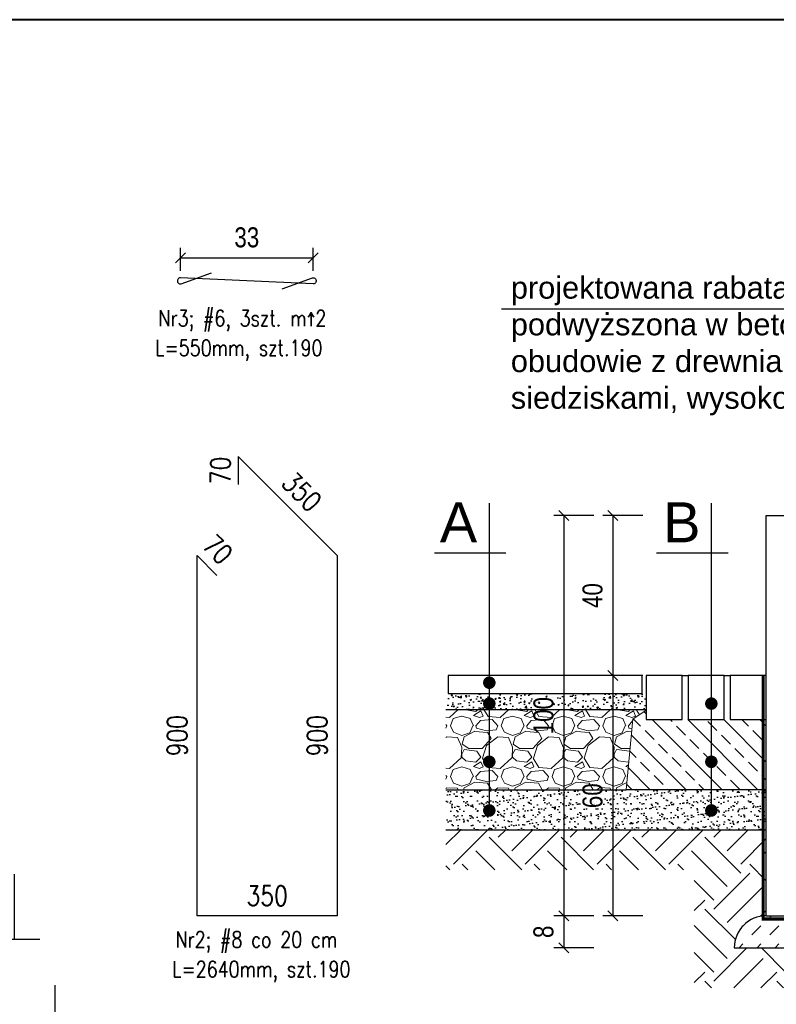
# Model space of a CAD drawing. Header units: millimetres. Extents: x 4078 to 6827, y 2233 to 4193.
# Tile 12 of 16: x 5591 to 5969, y 3666 to 4158. Entities that reach past the tile are written whole.
import ezdxf

# ---------------------------------------------------------------- set-up
doc = ezdxf.new("R2010")
doc.units = ezdxf.units.MM
doc.linetypes.add('HIDDEN', pattern=[9.525, 6.35, -3.175])
doc.layers.add('_EMGIE_opisy', color=4, linetype='Continuous')
doc.layers.add('G-Ramka', color=5, linetype='Continuous', lineweight=40)
doc.styles.add('Arial CE', font='arial.ttf', dxfattribs={"width": 0.8})
doc.styles.add('Arial-GG', font='arial.ttf')
doc.styles.add('GENERATED_STYLE_1', font='arial.ttf')
doc.styles.add('ROMANS1', font='romans.shx', dxfattribs={"width": 0.8})
doc.dimstyles.new('Kon 50', dxfattribs={"dimscale": 5, "dimtxt": 2, "dimasz": 1, "dimexe": 1, "dimexo": 1, "dimgap": 1, "dimtad": 1, "dimdec": 0, "dimzin": 0, "dimtxsty": 'Arial CE', "dimblk": 'OBLIQUE', "dimcen": 0.09, "dimadec": 0, "dimazin": 0, "dimtfac": 1, "dimtdec": 0, "dimtofl": 0, "dimtmove": 0, "dimatfit": 3, "dimldrblk": 'OBLIQUE', "dimfxl": 0, "dimtolj": 1, "dimtzin": 0, "dimarcsym": 0})
doc.dimstyles.new('Kon 50-25', dxfattribs={"dimscale": 5, "dimtxt": 2, "dimasz": 1, "dimexe": 1, "dimexo": 1, "dimgap": 1, "dimtad": 1, "dimdec": 0, "dimlfac": 0.5, "dimzin": 0, "dimtxsty": 'Arial CE', "dimblk": 'OBLIQUE', "dimcen": 0.09, "dimadec": 0, "dimazin": 0, "dimtfac": 1, "dimtdec": 0, "dimtofl": 0, "dimtmove": 0, "dimatfit": 3, "dimldrblk": 'OBLIQUE', "dimfxl": 0, "dimtolj": 1, "dimtzin": 0, "dimarcsym": 0})
doc.dimstyles.new('zbrojenie50_25', dxfattribs={"dimscale": 5, "dimtxt": 2, "dimasz": 2, "dimexe": 1, "dimexo": 5, "dimgap": 1, "dimtad": 1, "dimdec": 0, "dimlfac": 0.5, "dimdsep": 46, "dimtxsty": 'ROMANS1', "dimblk1": 'OBLIQUE', "dimblk2": 'OBLIQUE', "dimsah": 1, "dimcen": 0, "dimdle": 1, "dimse1": 1, "dimse2": 1, "dimsd1": 1, "dimsd2": 1, "dimclrd": 4, "dimclre": 4, "dimclrt": 3, "dimadec": 0, "dimazin": 0, "dimtfac": 0.072, "dimtdec": 0, "dimtmove": 2, "dimatfit": 3, "dimfxl": 0, "dimtolj": 1, "dimarcsym": 0})

# ---------------------------------------------------------------- blocks, each defined once
blk = doc.blocks.new('*U8')
at = {"layer": 'G-Ramka', "color": 0}
blk.add_lwpolyline([(25, 282), (25, 5), (534.84, 5), (534.84, 282)], close=True, dxfattribs=at)
blk = doc.blocks.new('_Oblique')
at = {"color": 0, "linetype": 'ByBlock', "lineweight": -2}
blk.add_line((-0.5, -0.5), (0.5, 0.5), dxfattribs=at)
blk = doc.blocks.new('*D18')
at = {"color": 0, "lineweight": -2}
blk.add_arc((4950.72, 3465.93), 154.92, 359.1218, 39.1228, dxfattribs=at)
at = {"layer": 'Defpoints', "color": 0}
for p in [(5524.8, 3932.85), (5101.99, 3499.34), (4950.66, 3465.93), (4950.71, 3465.92), (5690.62, 3454.59)]:
    blk.add_point(p, dxfattribs=at)
at = {"color": 0, "lineweight": -2, "xscale": 5, "yscale": 5, "zscale": 5}
for p, rotation in [((5070.9, 3563.68), 129.1227659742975), ((5105.61, 3463.56), 269.1218409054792)]:
    blk.add_blockref('_Oblique', p, dxfattribs=dict(at, rotation=rotation))
at = {"color": 0, "insert": (5106.63, 3519.99), "char_height": 10, "attachment_point": 5, "rotation": 289.1223, "style": 'Arial CE'}
blk.add_mtext('\\A1;40°', dxfattribs=at)
blk = doc.blocks.new('*D34')
at = {"color": 0, "lineweight": -2}
for p, q in [((5902.12, 3910.02), (5882.12, 3910.02)), ((5887.12, 3910.02), (5887.12, 3830.02)), ((5902.12, 3830.02), (5882.12, 3830.02))]:
    blk.add_line(p, q, dxfattribs=at)
at = {"layer": 'Defpoints', "color": 0}
for p in [(5963.85, 3910.02), (5887.12, 3830.02), (5963.85, 3830.02)]:
    blk.add_point(p, dxfattribs=at)
at = {"color": 0, "lineweight": -2, "xscale": 5, "yscale": 5, "zscale": 5}
for p, rotation in [((5887.12, 3910.02), 90), ((5887.12, 3830.02), 270)]:
    blk.add_blockref('_Oblique', p, dxfattribs=dict(at, rotation=rotation))
at = {"color": 0, "insert": (5877.01, 3870.02), "char_height": 10, "attachment_point": 5, "rotation": 90, "style": 'Arial CE'}
blk.add_mtext('\\A1;40', dxfattribs=at)
blk = doc.blocks.new('*D35')
at = {"color": 0, "lineweight": -2}
for p, q in [((5902.12, 3830.02), (5882.12, 3830.02)), ((5887.12, 3830.02), (5887.12, 3710.02)), ((5902.12, 3710.02), (5882.12, 3710.02))]:
    blk.add_line(p, q, dxfattribs=at)
at = {"layer": 'Defpoints', "color": 0}
for p in [(5963.85, 3830.02), (5887.12, 3710.02), (5963.85, 3710.02)]:
    blk.add_point(p, dxfattribs=at)
at = {"color": 0, "lineweight": -2, "xscale": 5, "yscale": 5, "zscale": 5}
for p, rotation in [((5887.12, 3830.02), 90), ((5887.12, 3710.02), 270)]:
    blk.add_blockref('_Oblique', p, dxfattribs=dict(at, rotation=rotation))
at = {"color": 0, "insert": (5877.01, 3770.02), "char_height": 10, "attachment_point": 5, "rotation": 90, "style": 'Arial CE'}
blk.add_mtext('\\A1;60', dxfattribs=at)
blk = doc.blocks.new('*D36')
at = {"color": 0, "lineweight": -2}
for p, q in [((5877.58, 3710.02), (5857.58, 3710.02)), ((5862.58, 3710.02), (5862.58, 3694.02)), ((5877.58, 3694.02), (5857.58, 3694.02))]:
    blk.add_line(p, q, dxfattribs=at)
at = {"layer": 'Defpoints', "color": 0}
for p in [(5963.85, 3710.02), (5862.58, 3694.02), (5947.85, 3694.02)]:
    blk.add_point(p, dxfattribs=at)
at = {"color": 0, "lineweight": -2, "xscale": 5, "yscale": 5, "zscale": 5}
for p, rotation in [((5862.58, 3710.02), 90), ((5862.58, 3694.02), 270)]:
    blk.add_blockref('_Oblique', p, dxfattribs=dict(at, rotation=rotation))
at = {"color": 0, "insert": (5852.48, 3702.02), "char_height": 10, "attachment_point": 5, "rotation": 90, "style": 'Arial CE'}
blk.add_mtext('\\A1;8', dxfattribs=at)
blk = doc.blocks.new('*D37')
at = {"color": 0, "lineweight": -2}
for p, q in [((5877.58, 3910.02), (5857.58, 3910.02)), ((5862.58, 3910.02), (5862.58, 3710.02)), ((5877.58, 3710.02), (5857.58, 3710.02))]:
    blk.add_line(p, q, dxfattribs=at)
at = {"layer": 'Defpoints', "color": 0}
for p in [(5963.85, 3910.02), (5862.58, 3710.02), (5963.85, 3710.02)]:
    blk.add_point(p, dxfattribs=at)
at = {"color": 0, "lineweight": -2, "xscale": 5, "yscale": 5, "zscale": 5}
for p, rotation in [((5862.58, 3910.02), 90), ((5862.58, 3710.02), 270)]:
    blk.add_blockref('_Oblique', p, dxfattribs=dict(at, rotation=rotation))
at = {"color": 0, "insert": (5852.48, 3810.02), "char_height": 10, "attachment_point": 5, "rotation": 90, "style": 'Arial CE'}
blk.add_mtext('\\A1;100', dxfattribs=at)
blk = doc.blocks.new('*D45')
at = {"layer": 'Defpoints', "color": 0}
for p in [(5679.32, 3890.02), (5689.22, 3880.12), (5689.22, 3880.12)]:
    blk.add_point(p, dxfattribs=at)
at = {"color": 3, "insert": (5689.62, 3893.1), "char_height": 10, "attachment_point": 5, "rotation": 315, "style": 'ROMANS1'}
blk.add_mtext('\\A1;70', dxfattribs=at)
blk = doc.blocks.new('*D46')
at = {"layer": 'Defpoints', "color": 0}
for p in [(5699.82, 3939.52), (5699.82, 3925.52), (5699.82, 3925.52)]:
    blk.add_point(p, dxfattribs=at)
at = {"color": 3, "insert": (5691.01, 3932.58), "char_height": 10, "attachment_point": 5, "rotation": 90, "style": 'ROMANS1'}
blk.add_mtext('\\A1;70', dxfattribs=at)
blk = doc.blocks.new('*D47')
at = {"layer": 'Defpoints', "color": 0}
for p in [(5699.82, 3939.52), (5749.32, 3890.02), (5749.32, 3890.02)]:
    blk.add_point(p, dxfattribs=at)
at = {"color": 3, "insert": (5731.64, 3921.84), "char_height": 10, "attachment_point": 5, "rotation": 315, "style": 'ROMANS1'}
blk.add_mtext('\\A1;350', dxfattribs=at)
blk = doc.blocks.new('*D48')
at = {"layer": 'Defpoints', "color": 0}
for p in [(5749.32, 3890.02), (5749.32, 3710.02), (5749.32, 3710.02)]:
    blk.add_point(p, dxfattribs=at)
at = {"color": 3, "insert": (5739.32, 3800.02), "char_height": 10, "attachment_point": 5, "rotation": 90, "style": 'ROMANS1'}
blk.add_mtext('\\A1;900', dxfattribs=at)
blk = doc.blocks.new('*D49')
at = {"layer": 'Defpoints', "color": 0}
for p in [(5679.32, 3890.02), (5679.32, 3710.02), (5679.32, 3710.02)]:
    blk.add_point(p, dxfattribs=at)
at = {"color": 3, "insert": (5669.32, 3800.02), "char_height": 10, "attachment_point": 5, "rotation": 90, "style": 'ROMANS1'}
blk.add_mtext('\\A1;900', dxfattribs=at)
blk = doc.blocks.new('*D50')
at = {"layer": 'Defpoints', "color": 0}
for p in [(5679.32, 3710.02), (5749.32, 3710.02), (5749.32, 3710.02)]:
    blk.add_point(p, dxfattribs=at)
at = {"color": 3, "insert": (5714.32, 3720.02), "char_height": 10, "attachment_point": 5, "style": 'ROMANS1'}
blk.add_mtext('\\A1;350', dxfattribs=at)
blk = doc.blocks.new('*D51')
at = {"color": 0, "lineweight": -2}
for p, q in [((5670.94, 4032.29), (5670.94, 4043.84)), ((5737.34, 4032.29), (5737.34, 4043.84)), ((5670.94, 4038.84), (5737.34, 4038.84))]:
    blk.add_line(p, q, dxfattribs=at)
at = {"layer": 'Defpoints', "color": 0}
for p in [(5737.34, 4038.84), (5670.94, 4027.29), (5737.34, 4027.29)]:
    blk.add_point(p, dxfattribs=at)
at = {"color": 0, "lineweight": -2, "xscale": 5, "yscale": 5, "zscale": 5, "rotation": 180}
blk.add_blockref('_Oblique', (5670.94, 4038.84), dxfattribs=at)
at = {"color": 0, "lineweight": -2, "xscale": 5, "yscale": 5, "zscale": 5}
blk.add_blockref('_Oblique', (5737.34, 4038.84), dxfattribs=at)
at = {"color": 0, "insert": (5704.14, 4048.95), "char_height": 10, "attachment_point": 5, "style": 'Arial CE'}
blk.add_mtext('\\A1;33', dxfattribs=at)

msp = doc.modelspace()

# ---------------------------------------------------------------- hatches: boundary and pattern name
h = msp.add_hatch()
h.set_pattern_fill('AR-B88', color=252, scale=0.2)
h.paths.add_polyline_path([(4260.71, 3465.92, 1), (5640.71, 3465.92, 1)])
h.paths.add_polyline_path([(5580.71, 3465.92, -1), (4320.71, 3465.92, -1)], flags=16)
h.paths.add_polyline_path([(5481.42, 3756.3), (5437.68, 3732.08), (5434.77, 3737.33), (5478.52, 3761.55)], flags=0)
h.paths.add_polyline_path([(5505.71, 3465.92, -0.051339), (5494.02, 3352.85, 0.095216), (5497.23, 3562.3, 0.915914), (4395.71, 3465.92, 1), (5505.71, 3465.92, 0.043667), (5497.23, 3562.3, -0.095216), (5494.02, 3352.85, -0.901966), (4395.71, 3465.92, -1)], flags=0)
h.paths.add_polyline_path([(5000.71, 3465.92, -1), (4900.71, 3465.92, -1)], flags=0)
h.paths.add_polyline_path([(4995.71, 3465.92, -1), (4905.71, 3465.92, -1)], flags=0)
at = {"lineweight": 0, "ltscale": 100}
h = msp.add_hatch(dxfattribs=at)
h.set_pattern_fill('EARTH', color=8, scale=4, angle=45, style=0)
h.set_pattern_definition([(45, (60, 0), (4e-15, 35.921024), [25.4, -25.4]), (45, (53.265, 6.735), (4e-15, 35.921024), [25.4, -25.4]), (45, (46.53, 13.47), (4e-15, 35.921024), [25.4, -25.4]), (135, (46.53, 17.96), (-35.921024, 4e-15), [25.4, -25.4]), (135, (53.265, 24.696), (-35.921024, 4e-15), [25.4, -25.4]), (135, (60, 31.43), (-35.921024, 4e-15), [25.4, -25.4])])
edge = h.paths.add_edge_path()
edge.add_line((5963.85, 3753.02), (5803.71, 3753.02))
edge.add_line((5803.71, 3753.02), (5803.71, 3733.02))
edge.add_line((5803.71, 3733.02), (5927.85, 3733.02))
edge.add_line((5927.85, 3733.02), (5927.85, 3674.02))
edge.add_line((5927.85, 3674.02), (6089.85, 3674.02))
edge.add_line((6089.85, 3674.02), (6089.85, 3720.02))
edge.add_line((6089.85, 3720.02), (6073.85, 3720.02))
edge.add_line((6073.85, 3720.02), (6073.85, 3830.02))
edge.add_line((6073.85, 3830.02), (6232.75, 3830.02))
edge.add_line((6232.75, 3830.02), (6232.75, 3850.02))
edge.add_line((6232.75, 3850.02), (6053.85, 3850.02))
edge.add_line((6053.85, 3850.02), (6053.85, 3710.02))
edge.add_arc((6053.85, 3694.02), 16, 0, 90, ccw=False)
edge.add_line((6069.85, 3694.02), (5947.85, 3694.02))
edge.add_arc((5963.85, 3694.02), 16, 90, 180, ccw=False)
edge.add_line((5963.85, 3710.02), (5963.85, 3753.02))
h = msp.add_hatch()
h.set_pattern_fill('AR-CONC', color=256, scale=0.04)
h.set_pattern_definition([(50, (3550.7955, -5.1654), (7.287387, -0.6375634), [0.762, -8.382]), (355, (3550.7955, -5.1654), (-1.409737, 7.642274), [0.6096, -6.705623]), (100.45144, (3551.403, -5.2186), (5.87765, 7.00471), [0.6476, -7.12361]), (46.1842, (3550.7955, -3.133), (10.843162, -1.681693), [1.143, -12.573]), (96.63556, (3551.699, -3.274), (9.496165, 9.897045), [0.9714, -10.685424]), (351.18415, (3550.795, -3.133), (9.496165, 9.897045), [0.9144, -10.05839]), (21, (3551.8115, -3.6414), (6.064576, -4.090608), [0.762, -8.382]), (326, (3551.8115, -3.6414), (2.472081, 7.367519), [0.6096, -6.7056]), (71.45144, (3552.317, -3.982), (8.536657, 3.276911), [0.6476, -7.123598]), (37.5, (3550.7955, -5.1654), (0.1235441, 3.3822016), [0, -6.62432, 0, -6.8072, 0, -6.731]), (7.5, (3550.7955, -5.1654), (2.6727865, 4.007223), [0, -3.88112, 0, -6.47192, 0, -2.5654]), (327.5, (3548.5298, -5.1654), (5.4236238, -0.2291498), [0, -2.54, 0, -7.9248, 0, -10.5156]), (317.5, (3547.514, -5.1654), (5.9251673, 1.0170596), [0, -3.302, 0, -5.26288, 0, -7.4676])])
h.paths.add_polyline_path([(5803.71, 3821.02), (5803.71, 3813.02), (5903.85, 3813.02), (5903.85, 3821.02)])
at = {"lineweight": 0, "ltscale": 0.5}
h = msp.add_hatch(dxfattribs=at)
h.set_pattern_fill('GRAVEL', color=8, angle=180, style=0)
h.set_pattern_definition([(48.012787, (3532.5075, -30.5654), (203.2, 228.6), [3.41721, -338.30484]), (4.96974, (3534.7935, -28.0254), (-304.79999988, -25.40000145), [5.86405, -580.54049]), (312.510447, (3540.6355, -27.5174), (-254.0000001, 279.3999999), [4.13482, -409.34723]), (87.27369, (3550.5415, -21.1674), (-25.40000005, -508), [5.34005, -528.66437]), (112.833654, (3550.7955, -15.8334), (127, -304.8), [5.23634, -518.39808]), (177.27369, (3548.7635, -11.0074), (508, -25.40000005), [5.34005, -528.66437]), (217.69424, (3543.4295, -10.7534), (330.19999999, 254.00000002), [7.06194, -699.13115]), (252.255328, (3537.8415, -15.0714), (-177.80000005, -558.79999998), [6.6672, -660.05257]), (301.429566, (3535.8095, -21.4214), (203.20000003, -330.19999998), [5.35813, -530.45546]), (355.23636, (3538.6035, -25.9934), (-279.4, 25.4), [6.11713, -299.73937]), (42.397438, (3544.6995, -26.5014), (304.79999999, 279.40000001), [7.91078, -783.16773]), (318.814075, (3525.3955, -20.9134), (177.8, -152.4), [2.70005, -267.30566]), (351.469234, (3527.4275, -22.6914), (-330.2, 50.79999994), [5.13682, -508.54639]), (45, (3532.507, -23.453), (7e-15, 25.4), [3.5921, -32.32893]), (23.19859, (3534.2855, -26.5014), (-127, -50.8), [1.93441, -191.50622]), (111.80141, (3536.0635, -25.7394), (25.4, -76.2), [2.73566, -134.04753]), (210.96376, (3535.0475, -23.1994), (-76.2, -50.8), [4.4432, -143.66298]), (341.56505, (3531.2375, -25.4854), (-50.8, 25.4), [3.21287, -77.10898]), (196.38954, (3550.7955, -25.7394), (-254, -76.2), [4.50088, -445.58827]), (250.346176, (3546.4775, -27.0094), (101.6, 279.4), [3.77599, -373.82216]), (113.19859, (3531.2375, -30.5654), (50.8, -127), [3.8688, -189.57184]), (163.61046, (3529.7135, -27.0094), (254, -76.2), [4.50088, -445.58827]), (159.443955, (3550.7955, -9.9914), (127, -50.8), [4.34035, -212.67734]), (114.77514, (3546.7315, -8.4674), (127.00000015, -279.3999999), [3.63672, -360.03593]), (246.80141, (3530.9835, -5.1654), (-50.8, -127), [3.8688, -189.57184]), (197.354025, (3529.4595, -8.7214), (330.2, 101.6), [4.25783, -421.52376]), (249.443955, (3543.4295, -5.1654), (50.8, 127), [2.17018, -214.84752]), (281.30993, (3532.5075, -5.1654), (25.4, -101.6), [1.29515, -128.21995]), (345.96376, (3532.7615, -6.4354), (-76.2, 25.4), [5.23634, -99.49055]), (6.009006, (3537.8415, -7.7054), (-254, -25.4), [4.85267, -480.41365]), (123.69007, (3535.0475, -20.9134), (25.4, -50.8), [3.66324, -87.91776]), (173.157227, (3533.0155, -17.8654), (-431.8, 50.79999998), [6.39557, -633.16009]), (240.945396, (3526.6655, -17.1034), (101.6, 177.8), [2.61508, -258.89392]), (270, (3525.395, -19.39), (25.4, -25.4), [1.524, -23.876]), (300.256437, (3538.3495, -8.4674), (-101.6, 177.8), [3.52867, -349.33941]), (228.012788, (3540.1275, -11.5154), (-203.2, -228.6), [6.83443, -334.88762]), (180, (3535.555, -16.595), (-25.4, -25.4), [6.604, -18.796]), (145.304846, (3528.9515, -16.5954), (-254.0000001, 177.79999986), [4.0161, -397.59317]), (74.0546, (3525.6495, -14.3094), (25.4, 101.6), [3.69829, -181.2165]), (27.645975, (3526.6655, -10.7534), (482.60000002, 253.99999997), [6.02145, -596.12464]), (355.42608, (3531.9995, -7.9594), (330.2, -25.4), [6.3703, -630.65846])])
h.paths.add_polyline_path([(5903.85, 3813.02), (5803.71, 3813.02), (5803.71, 3773.02), (5893.71, 3773.02), (5897.1, 3808.25), (5903.85, 3812.83)])
at = {"lineweight": 0}
h = msp.add_hatch(dxfattribs=at)
h.set_pattern_fill('ANSI33', color=8, scale=2, angle=90, style=0)
h.set_pattern_definition([(135, (25.653, 170.007), (-8.980256, -8.980256), []), (135, (25.653, 178.987), (-8.980256, -8.980256), [6.35, -3.175])])
h.paths.add_polyline_path([(5963.85, 3808.02), (5903.85, 3808.02), (5903.85, 3812.83), (5897.1, 3808.25), (5893.71, 3773.02), (5963.85, 3773.02)])
h = msp.add_hatch()
h.set_pattern_fill('AR-SAND', color=256, scale=0.1)
h.set_pattern_definition([(37.5, (3550.7955, -5.1654), (-0.160003, 4.8941324), [0, -3.8608, 0, -4.318, 0, -4.1275]), (7.5, (3550.7955, -5.1654), (4.495233, 7.168251), [0, -2.0828, 0, -3.4798, 0, -1.3335]), (327.5, (3547.6713, -5.1654), (7.9099237, 0.014372), [0, -1.27, 0, -4.572, 0, -5.969]), (317.5, (3547.671, -5.1654), (7.635565, 2.229293), [0, -0.635, 0, -2.9972, 0, -3.429])])
h.paths.add_polyline_path([(5963.85, 3753.02), (5963.85, 3773.02), (5803.71, 3773.02), (5803.71, 3753.02)])
h = msp.add_hatch()
h.set_pattern_fill('DASH', color=256, scale=2, angle=45)
h.set_pattern_definition([(45, (-5726.641, -3304.157), (9e-16, 8.980256), [6.35, -6.35])])
h.paths.add_polyline_path([(5963.85, 3710.02, 0.414214), (5947.85, 3694.02), (6069.85, 3694.02, 0.414214), (6053.85, 3710.02)])

# ---------------------------------------------------------------- linework, layer by layer
for p, q in [((5831.51, 4013.36), (6106.54, 4013.36)), ((5945.85, 3830.02), (5945.85, 3808.02)), ((5963.85, 3773.02), (5893.71, 3773.02)), ((5947.85, 3694.02), (6069.85, 3694.02))]:
    msp.add_line(p, q)
at = {"color": 1}
for p, q in [((5699.82, 3939.52), (5699.82, 3925.52)), ((5699.82, 3939.52), (5749.32, 3890.02)), ((5679.32, 3890.02), (5689.22, 3880.12)), ((5679.32, 3710.02), (5679.32, 3890.02)), ((5749.32, 3890.02), (5749.32, 3710.02)), ((5749.32, 3710.02), (5679.32, 3710.02))]:
    msp.add_line(p, q, dxfattribs=at)
at = {"color": 7}
for p, q in [((5825.37, 3916.24), (5825.37, 3761.09)), ((5936.36, 3916.24), (5936.36, 3761.09)), ((5833.71, 3891.24), (5797.99, 3891.24)), ((5944.7, 3891.24), (5908.98, 3891.24))]:
    msp.add_line(p, q, dxfattribs=at)
at = {"color": 2}
for p, q in [((5963.85, 3710.02), (5963.85, 3910.02)), ((5963.85, 3910.02), (6053.85, 3910.02)), ((5963.85, 3710.02), (6053.85, 3710.02))]:
    msp.add_line(p, q, dxfattribs=at)
at = {"color": 8}
for p, q in [((5921.85, 3830.02), (5924.85, 3830.02)), ((5942.85, 3830.02), (5945.85, 3830.02)), ((5803.71, 3813.02), (5903.85, 3813.02)), ((5803.71, 3773.02), (5893.71, 3773.02)), ((5803.71, 3753.02), (5963.85, 3753.02))]:
    msp.add_line(p, q, dxfattribs=at)
at = {"color": 2}
msp.add_lwpolyline([(5721.76, 4023.35), (5736.9, 4028.72, -1.160065), (5737.34, 4025.79), (5671, 4028.79, 1.186909), (5671.37, 4025.85), (5686.51, 4031.23)], format="xyb", dxfattribs=at)
at = {"linetype": 'HIDDEN', "const_width": 1.6}
msp.add_lwpolyline([(5962.25, 3830.02), (5962.25, 3708.42), (6055.45, 3708.42), (6055.45, 3900.02)], dxfattribs=at)
for points in [[(5901.85, 3830.02), (5804.85, 3830.02), (5804.85, 3821.02), (5901.85, 3821.02)], [(5921.85, 3830.02), (5903.85, 3830.02), (5903.85, 3808.02), (5921.85, 3808.02)], [(5942.85, 3830.02), (5924.85, 3830.02), (5924.85, 3808.02), (5942.85, 3808.02)], [(5963.85, 3830.02), (5945.85, 3830.02), (5945.85, 3808.02), (5963.85, 3808.02)]]:
    msp.add_lwpolyline(points, close=True)
at = {"const_width": 3.12}
for points in [[(5826.94, 3826.49, -1), (5823.81, 3826.49, -1)], [(5826.94, 3816.04, -1), (5823.81, 3816.04, -1)], [(5937.93, 3816.04, -1), (5934.8, 3816.04, -1)], [(5826.94, 3786.97, -1), (5823.81, 3786.97, -1)], [(5937.93, 3786.97, -1), (5934.8, 3786.97, -1)], [(5826.94, 3762.65, -1), (5823.81, 3762.65, -1)], [(5937.93, 3762.65, -1), (5934.8, 3762.65, -1)]]:
    msp.add_lwpolyline(points, format="xyb", close=True, dxfattribs=at)
at = {"linetype": 'ByBlock', "lineweight": 0}
msp.add_lwpolyline([(5903.8, 3812.8), (5897.1, 3808.25), (5893.71, 3773.02)], dxfattribs=at)
msp.add_arc((5963.85, 3694.02), 16, 90, 180)

# ---------------------------------------------------------------- block references
at = {"layer": 'G-Ramka', "xscale": 5, "yscale": 5, "zscale": 5}
msp.add_blockref('*U8', (4128.02, 2747.76), dxfattribs=at)

# ---------------------------------------------------------------- texts
at = {"color": 7, "style": 'Arial-GG'}
for s, p in [('A', (5800.65, 3896.63)), ('B', (5912.32, 3896.63))]:
    msp.add_text(s, height=20, dxfattribs=at).set_placement(p)
at = {"layer": '_EMGIE_opisy', "color": 3, "linetype": 'Continuous', "lineweight": 0, "style": 'ROMANS1', "width": 0.8}
for s, p in [('Nr3; #6, 3szt. m^ 2', (5659.98, 4004.59)), ('L=550mm, szt.190', (5658.32, 3989.75)), ('Nr2; #8 co 20 cm ', (5668.48, 3694.17)), ('L=2640mm, szt.190', (5666.82, 3679.33))]:
    msp.add_text(s, height=8, dxfattribs=at).set_placement(p)
at = {"layer": '_EMGIE_opisy', "color": 7, "linetype": 'Continuous', "lineweight": 0, "insert": (5836.13, 4029.38), "char_height": 11, "width": 231.1221, "attachment_point": 1, "style": 'GENERATED_STYLE_1'}
msp.add_mtext('projektowana rabata podwyższona w betonowej obudowie z drewnianymi siedziskami, wysokości ~45 cm', dxfattribs=at)

# ---------------------------------------------------------------- dimensions: what is measured, and where the dimension line sits
dim = msp.add_linear_dim(base=(5737.34, 4038.84), p1=(5670.94, 4027.29), p2=(5737.34, 4027.29), dimstyle='Kon 50-25')
dim.commit()
dim.dimension.update_dxf_attribs({"geometry": '*D51', "text_midpoint": (5704.14, 4048.95)})
for base, p1, p2, angle, picture, middle in [((5699.82, 3925.52), (5699.82, 3939.52), (5699.82, 3925.52), 270, '*D46', (5691.01, 3932.58)), ((5689.22, 3880.12), (5679.32, 3890.02), (5689.22, 3880.12), 315, '*D45', (5689.62, 3893.1))]:
    dim = msp.add_linear_dim(base=base, p1=p1, p2=p2, angle=angle, dimstyle='zbrojenie50_25', override={"dimpost": '0'})
    dim.commit()
    dim.dimension.update_dxf_attribs({"geometry": picture, "text_midpoint": middle, "dimtype": 161})
for p1, p2, picture, middle in [((5699.82, 3939.52), (5749.32, 3890.02), '*D47', (5731.64, 3921.84)), ((5679.32, 3890.02), (5679.32, 3710.02), '*D49', (5669.32, 3800.02)), ((5749.32, 3890.02), (5749.32, 3710.02), '*D48', (5739.32, 3800.02)), ((5679.32, 3710.02), (5749.32, 3710.02), '*D50', (5714.32, 3720.02))]:
    dim = msp.add_aligned_dim(p1=p1, p2=p2, distance=0, dimstyle='zbrojenie50_25', override={"dimpost": '0'})
    dim.commit()
    dim.dimension.update_dxf_attribs({"geometry": picture, "text_midpoint": middle})
dim = msp.add_angular_dim_2l(base=(5101.99, 3499.34), line1=((5690.62, 3454.59), (4950.66, 3465.93)), line2=((5524.8, 3932.85), (4950.71, 3465.92)), dimstyle='Kon 50', override={"dimfxl": 2, "dimarcsym": 1})
dim.commit()
dim.dimension.update_dxf_attribs({"geometry": '*D18', "text_midpoint": (5106.63, 3519.99)})
for base, p1, p2, picture, middle in [((5862.58, 3710.02), (5963.85, 3910.02), (5963.85, 3710.02), '*D37', (5852.48, 3810.02)), ((5887.12, 3830.02), (5963.85, 3910.02), (5963.85, 3830.02), '*D34', (5877.01, 3870.02)), ((5887.12, 3710.02), (5963.85, 3830.02), (5963.85, 3710.02), '*D35', (5877.01, 3770.02))]:
    dim = msp.add_linear_dim(base=base, p1=p1, p2=p2, angle=90, dimstyle='Kon 50-25')
    dim.commit()
    dim.dimension.update_dxf_attribs({"geometry": picture, "text_midpoint": middle})
dim = msp.add_linear_dim(base=(5862.58, 3694.02), p1=(5963.85, 3710.02), p2=(5947.85, 3694.02), angle=90, dimstyle='Kon 50-25', override={"dimtmove": 1})
dim.commit()
dim.dimension.update_dxf_attribs({"geometry": '*D36', "text_midpoint": (5852.48, 3702.02)})

doc.saveas('drawing.dxf')
